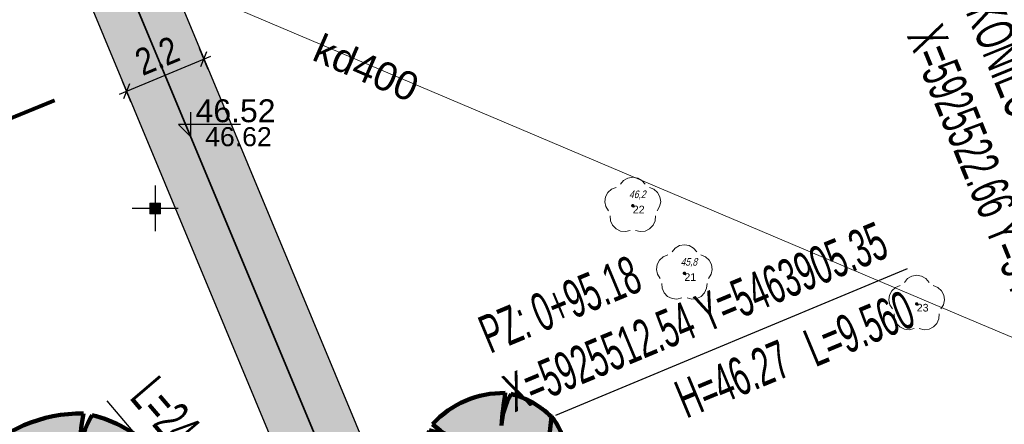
# Model space of a CAD drawing. Header units: metres. Extents: x 0 to 5465380, y 0 to 5925815.
# Tile 39 of 141: x 5463893 to 5463919, y 5925524 to 5925535. Entities that reach past the tile are written whole.
import ezdxf
from ezdxf.enums import TextEntityAlignment as Align

# ---------------------------------------------------------------- set-up
doc = ezdxf.new("R2010")
doc.units = ezdxf.units.M
doc.linetypes.add('ACAD_ISO10W100', pattern=[18.5, 12, -3, 0.5, -3])
doc.linetypes.add('CENTER2', pattern=[1.125, 0.75, -0.125, 0.125, -0.125])
for name, color, linetype, lineweight in [('! DB - Nawierzchnia zjazdów', 6, 'Continuous', 30), ('#DEMCAD_OPR.OŚW.ZEW_1_Nr_Pióra__3', 30, 'Continuous', 18), ('#DEMCAD_OPR.OŚW.ZEW_1_Nr_Pióra__5', 161, 'Continuous', 25), ('#DEMCAD_OPR.OŚW.ZEW_1_Nr_Pióra__6', 5, 'Continuous', 35), ('$DR - obrzeże 8x30', 34, 'Continuous', 30), ('$DR - osie ścieżek', 7, 'CENTER2', 15), ('$DR - wyp. chodnik', 44, 'Continuous', 5), ('$DR - zał. arch.', 7, 'Continuous', 13), ('$DR - zał. droga', 7, 'Continuous', 13), ('$DR - zał. mapa', 250, 'Continuous', 0), ('____rosliny_Nr_Pióra__161', 62, 'Continuous', 0), ('____rosliny_Nr_Pióra__165', 62, 'Continuous', 200)]:
    doc.layers.add(name, color=color, linetype=linetype, lineweight=lineweight)
for name, color, linetype in [('$DR - przekroje', 12, 'Continuous'), ('$DR - wymiary', 7, 'Continuous'), ('____rosliny', 7, 'Continuous'), ('AecObjExplode_rys 1_Vport_D5A', 7, 'Continuous'), ('AecObjExplode_rys 3_Vport_DDD', 7, 'Continuous'), ('AecObjExplode_rys 4_Vport_E22', 7, 'Continuous'), ('C-DROGI-SYTUACJA', 7, 'Continuous'), ('C-DROGI-SYTUACJA-ETYKIETY', 7, 'Continuous'), ('Punkty', 7, 'Continuous'), ('Rzedne', 7, 'Continuous'), ('Teksty', 7, 'Continuous')]:
    doc.layers.add(name, color=color, linetype=linetype)
doc.layers.add('CC_Drzewa', color=7, linetype='Continuous', lineweight=18, true_color=0x008000)
doc.layers.add('CC_Kanalizacja', color=7, linetype='Continuous', lineweight=18, true_color=0x803300)
doc.styles.add('Arial', font='arial.ttf')
doc.styles.add('ARIAL 2', font='ARIALN.TTF')
doc.styles.add('simplex', font='ARIALN.TTF', dxfattribs={"width": 0.7})
doc.styles.get("Standard").update_dxf_attribs({"font": 'arial.ttf'})
doc.dimstyles.new('LINIOWY', dxfattribs={"dimtxt": 0.7, "dimasz": 0.3, "dimexe": 0.3, "dimexo": 0, "dimgap": 0.2, "dimtad": 1, "dimzin": 9, "dimdsep": 46, "dimtxsty": 'ARIAL 2', "dimblk": 'OBLIQUE', "dimcen": 0, "dimdle": 0.2, "dimclrd": 7, "dimclre": 7, "dimclrt": 1, "dimadec": 0, "dimazin": 0, "dimtfac": 1, "dimtofl": 0, "dimtmove": 1, "dimatfit": 3, "dimldrblk": 'OBLIQUE', "dimfxl": 0.3, "dimfxlon": 1, "dimtolj": 1, "dimtzin": 1, "dimarcsym": 0})

# ---------------------------------------------------------------- blocks, each defined once
blk = doc.blocks.new('SPDLP')
blk.add_hatch(color=0).paths.add_polyline_path([(-0.09, 0), (-0.085595, -0.027812), (-0.072812, -0.052901), (-0.052901, -0.072812), (-0.027812, -0.085595), (0, -0.09), (0.027812, -0.085595), (0.052901, -0.072812), (0.072812, -0.052901), (0.085595, -0.027812), (0.09, 0), (0.085595, 0.027812), (0.072812, 0.052901), (0.052901, 0.072812), (0.027812, 0.085595), (0, 0.09), (-0.027812, 0.085595), (-0.052901, 0.072812), (-0.072812, 0.052901), (-0.085595, 0.027812)])
at = {"color": 0}
for points in [[(-1.292703, 0.137547), (-1.355024, 0.389802), (-1.327532, 0.648184), (-1.213525, 0.881678), (-1.026689, 1.062258), (-0.78945, 1.168249), (-0.530282, 1.186929)], [(-0.268652, 1.271938), (-0.048001, 1.40916), (0.20623, 1.462858), (0.463525, 1.426585), (0.693003, 1.304695), (0.867117, 1.11182), (0.964971, 0.871109)], [(1.126667, 0.648554), (1.325358, 0.481106), (1.454989, 0.255912), (1.5, 0), (1.454989, -0.255912), (1.325358, -0.481106), (1.126667, -0.648554)], [(-0.530282, -1.186929), (-0.78945, -1.168249), (-1.026689, -1.062258), (-1.213525, -0.881678), (-1.327532, -0.648184), (-1.355024, -0.389802), (-1.292703, -0.137547)], [(0.964971, -0.871109), (0.867117, -1.11182), (0.693003, -1.304695), (0.463525, -1.426585), (0.20623, -1.462858), (-0.048001, -1.40916), (-0.268652, -1.271938)]]:
    blk.add_lwpolyline(points, dxfattribs=at)
blk = doc.blocks.new('GK.6640.1913.2022 szara')
at = {"layer": 'CC_Kanalizacja', "color": 252}
blk.add_lwpolyline([(5463925.169, 5925524.087), (5463917.463, 5925527.334), (5463872.554, 5925546.371)], dxfattribs=at)
at = {"layer": 'Punkty', "color": 252, "lineweight": 35}
for p in [(5463908.842, 5925530.223), (5463910.196, 5925528.45), (5463916.293, 5925527.647)]:
    blk.add_point(p, dxfattribs=at)
at = {"layer": 'CC_Drzewa', "color": 252, "lineweight": 18, "xscale": 0.5, "yscale": 0.5, "rotation": 90}
for p in [(5463908.842, 5925530.223), (5463910.196, 5925528.45), (5463916.293, 5925527.647)]:
    blk.add_blockref('SPDLP', p, dxfattribs=at)
at = {"layer": 'CC_Kanalizacja', "color": 252, "lineweight": 0, "style": 'Arial'}
blk.add_text('kd400', height=0.75, rotation=336.4964, dxfattribs=at).set_placement((5463901.852, 5925533.852), align=Align.MIDDLE)
at = {"layer": 'Rzedne', "color": 252, "lineweight": 35, "oblique": 15, "width": 0.8}
for s, p in [('46,2', (5463908.742, 5925530.423, 46.17)), ('45,8', (5463910.096, 5925528.65, 45.802))]:
    blk.add_text(s, height=0.2, dxfattribs=at).set_placement(p)
at = {"layer": 'Teksty', "color": 252, "lineweight": 35}
for s, p in [('22', (5463908.842, 5925530.023, 46.17)), ('21', (5463910.196, 5925528.25, 45.802)), ('23', (5463916.293, 5925527.447, 46.61))]:
    blk.add_text(s, height=0.2, dxfattribs=at).set_placement(p)
blk = doc.blocks.new('Symbol drzewa rzut 1 12_2', base_point=(5464021.331, 5925651.474))
at = {"layer": '____rosliny_Nr_Pióra__161', "linetype": 'Continuous'}
blk.add_hatch(color=256, dxfattribs=at).paths.add_polyline_path([(5464019.976, 5925648.908, 0.102387), (5464021.145, 5925648.482, 0.189926), (5464022.532, 5925648.9, 0.058172), (5464022.043, 5925650.033, 0.060987), (5464022.784, 5925649.08, 0.261493), (5464023.889, 5925650.213, -0.023868), (5464024.071, 5925650.708, 0.176093), (5464024.209, 5925652.088, -0.033475), (5464022.89, 5925651.757, 0.059133), (5464024.03, 5925652.246, 0.165491), (5464023.55, 5925653.464, 0.138163), (5464021.983, 5925654.408, 0.117282), (5464021.574, 5925653.179, -0.017941), (5464021.76, 5925654.455, 0.21157), (5464018.862, 5925653.307, 0.07472), (5464019.763, 5925652.668, 0.066738), (5464018.72, 5925653.064, 0.048896), (5464018.403, 5925651.358, 0.176271), (5464018.949, 5925649.555, -0.009616), (5464019.736, 5925650.192, 0.030984), (5464019.1, 5925649.388, -0.00375)], flags=0)
at = {"layer": '____rosliny_Nr_Pióra__165', "linetype": 'Continuous'}
for centre, radius, start, end in [((5464021.606, 5925650.61), 3.848, 87.7038, 135.4874), ((5464039.435, 5925651.228), 17.968, 169.6537, 173.7651), ((5464024.363, 5925652.933), 2.799, 148.201, 174.9578), ((5464021.092, 5925651.156), 3.372, 43.1971, 74.6625), ((5464022, 5925652.149), 2.032, 2.7308, 40.3178), ((5464021.44, 5925655.985), 3.717, 226.083, 243.1759), ((5464027.263, 5925650.594), 8.893, 163.8748, 175.0721), ((5464017.763, 5925648.978), 4.197, 61.5472, 76.8198), ((5464021.4, 5925656.805), 5.263, 286.4462, 299.9827), ((5464021.086, 5925661.76), 10.165, 280.2246, 287.8936), ((5464022.242, 5925651.587), 2.029, 334.319, 14.2669), ((5464021.154, 5925651.207), 2.755, 176.8614, 216.849), ((5464029.159, 5925648.553), 5.525, 157.0402, 162.5092), ((5464035.9, 5925629.435), 26.309, 127.9083, 130.1121), ((5464025.894, 5925644.662), 8.277, 138.0797, 145.1786), ((5464026.305, 5925652.583), 4.967, 210.8951, 224.8549), ((5464017.436, 5925647.374), 5.32, 16.6807, 29.9976), ((5464022.327, 5925650.631), 1.616, 286.4227, 345.04), ((5463987.474, 5925590.705), 66.663, 60.81982, 61.67915), ((5464021.589, 5925651.518), 3.068, 238.2841, 261.668), ((5464021.307, 5925650.451), 1.976, 265.2902, 308.3056)]:
    blk.add_arc(centre, radius, start, end, dxfattribs=at)
blk = doc.blocks.new('Symbol drzewa rzut 1 12', base_point=(5464021.331, 5925651.474))
at = {"layer": '____rosliny_Nr_Pióra__161', "linetype": 'Continuous'}
blk.add_hatch(color=256, dxfattribs=at).paths.add_polyline_path([(5464020.428, 5925649.763, 0.102387), (5464021.207, 5925649.479, 0.189926), (5464022.131, 5925649.758, 0.058172), (5464021.806, 5925650.513, 0.060987), (5464022.3, 5925649.878, 0.261493), (5464023.036, 5925650.633, -0.023868), (5464023.157, 5925650.963, 0.176093), (5464023.249, 5925651.883, -0.033475), (5464022.37, 5925651.663, 0.059133), (5464023.13, 5925651.989, 0.165491), (5464022.81, 5925652.801, 0.138163), (5464021.766, 5925653.43, 0.117282), (5464021.493, 5925652.611, -0.017941), (5464021.617, 5925653.461, 0.21157), (5464019.685, 5925652.696, 0.07472), (5464020.285, 5925652.27, 0.066738), (5464019.59, 5925652.534, 0.048896), (5464019.379, 5925651.397, 0.176271), (5464019.743, 5925650.195, -0.009616), (5464020.267, 5925650.619, 0.030984), (5464019.843, 5925650.083, -0.00375)], flags=0)
at = {"layer": '____rosliny_Nr_Pióra__165', "linetype": 'Continuous'}
for centre, radius, start, end in [((5464021.514, 5925650.898), 2.565, 87.7038, 135.4874), ((5464033.401, 5925651.31), 11.978, 169.6537, 173.7651), ((5464023.352, 5925652.446), 1.866, 148.201, 174.9578), ((5464021.171, 5925651.262), 2.248, 43.1971, 74.6625), ((5464021.403, 5925654.481), 2.478, 226.083, 243.1759), ((5464021.777, 5925651.924), 1.355, 2.7308, 40.3178), ((5464025.286, 5925650.887), 5.929, 163.8748, 175.0721), ((5464018.952, 5925649.81), 2.798, 61.5472, 76.8198), ((5464021.377, 5925655.028), 3.509, 286.4462, 299.9827), ((5464021.167, 5925658.332), 6.776, 280.2246, 287.8936), ((5464021.938, 5925651.55), 1.353, 334.319, 14.2669), ((5464021.213, 5925651.296), 1.837, 176.8614, 216.849), ((5464026.549, 5925649.526), 3.684, 157.0402, 162.5092), ((5464031.043, 5925636.781), 17.539, 127.9083, 130.1121), ((5464024.373, 5925646.933), 5.518, 138.0797, 145.1786), ((5464021.995, 5925650.912), 1.078, 286.4227, 345.04), ((5464024.647, 5925652.213), 3.311, 210.8951, 224.8549), ((5464018.734, 5925648.74), 3.546, 16.6807, 29.9976), ((5463998.76, 5925610.961), 44.442, 60.8198, 61.6791), ((5464021.503, 5925651.503), 2.046, 238.2841, 261.668), ((5464021.315, 5925650.792), 1.317, 265.2902, 308.3056)]:
    blk.add_arc(centre, radius, start, end, dxfattribs=at)
blk = doc.blocks.new('świetlica_bezrzecze_PB_PZT oczyszczony')
at = {"layer": '#DEMCAD_OPR.OŚW.ZEW_1_Nr_Pióra__3', "linetype": 'Continuous'}
blk.add_hatch(color=256, dxfattribs=at).paths.add_polyline_path([(5463896.379, 5925530.151, 1), (5463896.234, 5925530.151, 1)], flags=0)
at = {"layer": '#DEMCAD_OPR.OŚW.ZEW_1_Nr_Pióra__6', "linetype": 'Continuous'}
blk.add_hatch(color=256, dxfattribs=at).paths.add_polyline_path([(5463896.447, 5925530.291), (5463896.167, 5925530.291), (5463896.167, 5925530.011), (5463896.447, 5925530.011)], flags=0)
at = {"layer": '#DEMCAD_OPR.OŚW.ZEW_1_Nr_Pióra__3', "linetype": 'Continuous', "flags": 128}
blk.add_lwpolyline([(5463896.167, 5925530.291), (5463896.447, 5925530.291), (5463896.447, 5925530.011), (5463896.167, 5925530.011)], close=True, dxfattribs=at)
at = {"layer": '#DEMCAD_OPR.OŚW.ZEW_1_Nr_Pióra__5', "linetype": 'Continuous', "flags": 128}
for points in [[(5463896.307, 5925530.751), (5463896.307, 5925529.551)], [(5463896.907, 5925530.151), (5463895.707, 5925530.151)]]:
    blk.add_lwpolyline(points, dxfattribs=at)
at = {"layer": '#DEMCAD_OPR.OŚW.ZEW_1_Nr_Pióra__6', "linetype": 'Continuous'}
blk.add_circle((5463896.307, 5925530.151), 0.0725, dxfattribs=at)
at = {"layer": '____rosliny', "linetype": 'Continuous', "rotation": 1.544128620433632}
for name, p in [('Symbol drzewa rzut 1 12', (5463905.263, 5925523.315)), ('Symbol drzewa rzut 1 12_2', (5463894.076, 5925521.779))]:
    blk.add_blockref(name, p, dxfattribs=at)
blk = doc.blocks.new('Rys. 2. Plan sytuacyjny Cynamonowa')
at = {"layer": '! DB - Nawierzchnia zjazdów', "lineweight": 9, "true_color": 0x5994a6}
h = blk.add_hatch(dxfattribs=at)
h.set_pattern_fill('ANSI37', color=135, scale=0.15, angle=26)
h.set_pattern_definition([(71, (0, 0), (-0.45030322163, 0.15505183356), []), (161, (0, 0), (-0.15505183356, -0.45030322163), [])])
edge = h.paths.add_edge_path()
edge.add_line((5463812.143, 5925608.65), (5463827.843, 5925615.171))
edge.add_arc((5463830.144, 5925609.63), 6, 112.5554, 202.1104)
edge.add_line((5463824.586, 5925607.372), (5463896.975, 5925429.191))
edge.add_arc((5463902.534, 5925431.449), 6, 202.1104, 297.3667)
edge.add_line((5463905.292, 5925426.121), (5463890.131, 5925418.273))
edge.add_arc((5463887.373, 5925423.602), 6, 297.3667, 382.1104)
edge.add_line((5463892.931, 5925425.86), (5463820.003, 5925605.367))
edge.add_arc((5463814.444, 5925603.109), 6, 22.1104, 112.5569)
blk = doc.blocks.new('_OBLIQUE')
at = {"color": 0, "linetype": 'ByBlock'}
blk.add_line((-0.5, -0.5), (0.5, 0.5), dxfattribs=at)
blk = doc.blocks.new('*D63')
at = {"layer": '$DR - wymiary', "color": 7, "lineweight": -2, "transparency": 16777216}
for p, q in [((5463897.699, 5925533.798), (5463897.469, 5925534.352)), ((5463895.368, 5925533.152), (5463897.769, 5925534.152)), ((5463895.668, 5925532.952), (5463895.438, 5925533.506))]:
    blk.add_line(p, q, dxfattribs=at)
at = {"layer": 'Defpoints', "color": 0, "transparency": 16777216}
for p in [(5463897.584, 5925534.075), (5463898.184, 5925532.633), (5463896.153, 5925531.788)]:
    blk.add_point(p, dxfattribs=at)
at = {"layer": '$DR - wymiary', "color": 7, "lineweight": -2, "transparency": 16777216, "xscale": 0.3, "yscale": 0.3, "zscale": 0.3}
for p, rotation in [((5463897.584, 5925534.075), 22.59708775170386), ((5463895.553, 5925533.229), 202.5970877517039)]:
    blk.add_blockref('_OBLIQUE', p, dxfattribs=dict(at, rotation=rotation))
at = {"layer": '$DR - wymiary', "color": 1, "transparency": 16777216, "insert": (5463896.357, 5925534.161), "char_height": 0.7, "attachment_point": 5, "rotation": 22.5971, "style": 'ARIAL 2'}
blk.add_mtext('\\A1;2.2', dxfattribs=at)
blk = doc.blocks.new('*D135')
at = {"layer": '$DR - wymiary', "color": 7, "lineweight": -2, "transparency": 16777216}
for p, q in [((5463954.935, 5925543.267), (5463950.079, 5925543.267)), ((5463955.535, 5925542.11), (5463954.935, 5925543.267)), ((5463956.528, 5925542.11), (5463955.535, 5925542.11))]:
    blk.add_line(p, q, dxfattribs=at)
at = {"layer": 'Defpoints', "color": 0, "transparency": 16777216}
for p in [(5463954.335, 5925543.267), (5463956.528, 5925542.11), (0, 0)]:
    blk.add_point(p, dxfattribs=at)
at = {"layer": '$DR - wymiary', "color": 1, "transparency": 16777216, "insert": (5463952.107, 5925543.825), "char_height": 0.7, "attachment_point": 5, "style": 'ARIAL 2'}
blk.add_mtext('\\A1;5925542.11', dxfattribs=at)
blk = doc.blocks.new('*D136')
at = {"layer": '$DR - wymiary', "color": 7, "lineweight": -2, "transparency": 16777216}
blk.add_line((5463956.528, 5925542.11), (5463956.528, 5925536.093), dxfattribs=at)
at = {"layer": 'Defpoints', "color": 0, "transparency": 16777216}
for p in [(5463956.528, 5925542.11), (5463956.528, 5925540.459), (0, 0)]:
    blk.add_point(p, dxfattribs=at)
at = {"layer": '$DR - wymiary', "color": 1, "transparency": 16777216, "insert": (5463955.971, 5925538.176), "char_height": 0.7, "attachment_point": 5, "rotation": 90, "style": 'ARIAL 2'}
blk.add_mtext('\\A1;5463956.53', dxfattribs=at)
blk = doc.blocks.new('*D137')
at = {"layer": '$DR - wymiary', "color": 7, "lineweight": -2, "transparency": 16777216}
blk.add_line((5463958.724, 5925585.382), (5463964.93, 5925585.382), dxfattribs=at)
at = {"layer": 'Defpoints', "color": 0, "transparency": 16777216}
for p in [(5463958.724, 5925585.382), (5463960.561, 5925585.382), (0, 0)]:
    blk.add_point(p, dxfattribs=at)
at = {"layer": '$DR - wymiary', "color": 1, "transparency": 16777216, "insert": (5463962.845, 5925585.94), "char_height": 0.7, "attachment_point": 5, "style": 'ARIAL 2'}
blk.add_mtext('\\A1;5925585.38', dxfattribs=at)
blk = doc.blocks.new('*D138')
at = {"layer": '$DR - wymiary', "color": 7, "lineweight": -2, "transparency": 16777216}
blk.add_line((5463958.724, 5925585.382), (5463958.724, 5925592.131), dxfattribs=at)
at = {"layer": 'Defpoints', "color": 0, "transparency": 16777216}
for p in [(5463958.724, 5925587.769), (5463958.724, 5925585.382), (0, 0)]:
    blk.add_point(p, dxfattribs=at)
at = {"layer": '$DR - wymiary', "color": 1, "transparency": 16777216, "insert": (5463958.166, 5925590.05), "char_height": 0.7, "attachment_point": 5, "rotation": 90, "style": 'ARIAL 2'}
blk.add_mtext('\\A1;5463958.72', dxfattribs=at)
blk = doc.blocks.new('*D139')
at = {"layer": '$DR - wymiary', "color": 7, "lineweight": -2, "transparency": 16777216}
blk.add_line((5463922.753, 5925589.968), (5463916.372, 5925589.968), dxfattribs=at)
at = {"layer": 'Defpoints', "color": 0, "transparency": 16777216}
for p in [(5463920.738, 5925589.968), (5463922.753, 5925589.968), (0, 0)]:
    blk.add_point(p, dxfattribs=at)
at = {"layer": '$DR - wymiary', "color": 1, "transparency": 16777216, "insert": (5463918.455, 5925590.526), "char_height": 0.7, "attachment_point": 5, "style": 'ARIAL 2'}
blk.add_mtext('\\A1;5925589.97', dxfattribs=at)
blk = doc.blocks.new('*D140')
at = {"layer": '$DR - wymiary', "color": 7, "lineweight": -2, "transparency": 16777216}
blk.add_line((5463922.753, 5925589.968), (5463922.753, 5925583.407), dxfattribs=at)
at = {"layer": 'Defpoints', "color": 0, "transparency": 16777216}
for p in [(5463922.753, 5925589.968), (5463922.753, 5925587.778), (0, 0)]:
    blk.add_point(p, dxfattribs=at)
at = {"layer": '$DR - wymiary', "color": 1, "transparency": 16777216, "insert": (5463922.195, 5925585.493), "char_height": 0.7, "attachment_point": 5, "rotation": 90, "style": 'ARIAL 2'}
blk.add_mtext('\\A1;5463922.75', dxfattribs=at)
blk = doc.blocks.new('*D141')
at = {"layer": '$DR - wymiary', "color": 7, "lineweight": -2, "transparency": 16777216}
blk.add_line((5463902.252, 5925579.937), (5463902.252, 5925574.012), dxfattribs=at)
at = {"layer": 'Defpoints', "color": 0, "transparency": 16777216}
for p in [(5463902.252, 5925579.937), (5463902.252, 5925578.383), (0, 0)]:
    blk.add_point(p, dxfattribs=at)
at = {"layer": '$DR - wymiary', "color": 1, "transparency": 16777216, "insert": (5463901.695, 5925576.097), "char_height": 0.7, "attachment_point": 5, "rotation": 90, "style": 'ARIAL 2'}
blk.add_mtext('\\A1;5463902.25', dxfattribs=at)
blk = doc.blocks.new('*D142')
at = {"layer": '$DR - wymiary', "color": 7, "lineweight": -2, "transparency": 16777216}
blk.add_line((5463902.252, 5925579.937), (5463895.575, 5925579.937), dxfattribs=at)
at = {"layer": 'Defpoints', "color": 0, "transparency": 16777216}
for p in [(5463899.94, 5925579.937), (5463902.252, 5925579.937), (0, 0)]:
    blk.add_point(p, dxfattribs=at)
at = {"layer": '$DR - wymiary', "color": 1, "transparency": 16777216, "insert": (5463897.658, 5925580.495), "char_height": 0.7, "attachment_point": 5, "style": 'ARIAL 2'}
blk.add_mtext('\\A1;5925579.94', dxfattribs=at)
blk = doc.blocks.new('kota')
at = {"color": 0, "linetype": 'ByBlock', "lineweight": -2}
for p, q in [((0, 0), (0, 1)), ((2, 0.5), (-0.5, 0.5)), ((-0.5, 0.5), (0, 0))]:
    blk.add_line(p, q, dxfattribs=at)
blk = doc.blocks.new('AecObjExplode_rys 1_Vport_D5A')
at = {"layer": 'C-DROGI-SYTUACJA', "color": 152, "linetype": 'ACAD_ISO10W100', "lineweight": 35, "ltscale": 4}
blk.add_line((5463889.13, 5925551.523), (5463905.355, 5925512.541), dxfattribs=at)
at = {"layer": 'C-DROGI-SYTUACJA-ETYKIETY', "color": 1, "linetype": 'Continuous', "lineweight": -3}
for p, q in [((5463906.821, 5925524.73), (5463916.053, 5925528.572)), ((5463901.541, 5925517.5), (5463895.044, 5925525.102))]:
    blk.add_line(p, q, dxfattribs=at)
at = {"layer": '$DR - wymiary', "color": 7, "linetype": 'Continuous', "lineweight": -3, "xscale": 0.6500000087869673, "yscale": 0.6500000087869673, "zscale": 0.6500000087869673}
blk.add_blockref('kota', (5463897.243, 5925532.032), dxfattribs=at)
at = {"layer": 'C-DROGI-SYTUACJA-ETYKIETY', "color": 1, "linetype": 'Continuous', "lineweight": -3, "char_height": 1, "style": 'simplex'}
for s, insert, attachment_point, rotation in [('KONIEC OSI: 0+64.27\\PX=5925522.66 Y=5463927.49', (5463918.497, 5925535.69), 1, 292.0973), ('PZ: 0+95.18\\PX=5925512.54 Y=5463905.35', (5463905.74, 5925524.781), 7, 22.5971), ('{\\fArial Narrow|b0|i0|c0|p34;L=9.560}', (5463915.942, 5925528.025), 3, 22.5971), ('{\\fArial Narrow|b0|i0|c0|p34;L=24.320}', (5463895.598, 5925525.165), 7, 310.52)]:
    blk.add_mtext(s, dxfattribs=dict(at, insert=insert, attachment_point=attachment_point, rotation=rotation))
at = {"layer": 'C-DROGI-SYTUACJA-ETYKIETY', "color": 1, "linetype": 'Continuous', "lineweight": -3, "insert": (5463897.368, 5925532.407), "char_height": 0.6, "attachment_point": 7}
blk.add_mtext('46.52', dxfattribs=at)
at = {"layer": 'C-DROGI-SYTUACJA-ETYKIETY', "color": 7, "linetype": 'Continuous', "lineweight": -3, "insert": (5463897.618, 5925532.032), "char_height": 0.5, "attachment_point": 4}
blk.add_mtext('{\\fArial|b0|i0|c238|p34;46.62}', dxfattribs=at)
at = {"layer": 'C-DROGI-SYTUACJA-ETYKIETY', "color": 7, "linetype": 'Continuous', "lineweight": -3, "insert": (5463913.069, 5925525.791), "char_height": 1, "attachment_point": 9, "rotation": 22.5971, "style": 'simplex'}
blk.add_mtext('{\\fArial Narrow|b0|i0|c238|p34;H=}46.27', dxfattribs=at)
at = {"layer": 'C-DROGI-SYTUACJA-ETYKIETY', "color": 7, "linetype": 'Continuous', "lineweight": -3}
blk.add_leader([(5463905.355, 5925512.541), (5463906.706, 5925524.682)], dimstyle='LINIOWY', override={"dimscale": 1, "dimasz": 0, "dimclrd": 256, "dimlwd": 65535}, dxfattribs=at)
blk = doc.blocks.new('AecObjExplode_rys 4_Vport_E22')
at = {"layer": 'C-DROGI-SYTUACJA', "color": 152, "linetype": 'ACAD_ISO10W100', "lineweight": 35, "ltscale": 4}
blk.add_line((5463889.13, 5925551.523), (5463905.355, 5925512.541), dxfattribs=at)
at = {"layer": 'C-DROGI-SYTUACJA-ETYKIETY', "color": 1, "linetype": 'Continuous', "lineweight": -3}
for p, q in [((5463906.821, 5925524.73), (5463916.053, 5925528.572)), ((5463901.541, 5925517.5), (5463895.044, 5925525.102))]:
    blk.add_line(p, q, dxfattribs=at)
at = {"layer": '$DR - wymiary', "color": 7, "linetype": 'Continuous', "lineweight": -3, "xscale": 0.6500000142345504, "yscale": 0.6500000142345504, "zscale": 0.6500000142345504}
blk.add_blockref('kota', (5463897.243, 5925532.032), dxfattribs=at)
at = {"layer": 'C-DROGI-SYTUACJA-ETYKIETY', "color": 1, "linetype": 'Continuous', "lineweight": -3, "char_height": 1, "style": 'simplex'}
for s, insert, attachment_point, rotation in [('KONIEC OSI: 0+64.27\\PX=5925522.66 Y=5463927.49', (5463918.497, 5925535.69), 1, 292.0973), ('PZ: 0+95.18\\PX=5925512.54 Y=5463905.35', (5463905.74, 5925524.781), 7, 22.5971), ('{\\fArial Narrow|b0|i0|c0|p34;L=9.560}', (5463915.942, 5925528.025), 3, 22.5971), ('{\\fArial Narrow|b0|i0|c0|p34;L=24.320}', (5463895.598, 5925525.165), 7, 310.52)]:
    blk.add_mtext(s, dxfattribs=dict(at, insert=insert, attachment_point=attachment_point, rotation=rotation))
at = {"layer": 'C-DROGI-SYTUACJA-ETYKIETY', "color": 1, "linetype": 'Continuous', "lineweight": -3, "insert": (5463897.368, 5925532.407), "char_height": 0.6, "attachment_point": 7}
blk.add_mtext('46.52', dxfattribs=at)
at = {"layer": 'C-DROGI-SYTUACJA-ETYKIETY', "color": 7, "linetype": 'Continuous', "lineweight": -3, "insert": (5463897.618, 5925532.032), "char_height": 0.5, "attachment_point": 4}
blk.add_mtext('{\\fArial|b0|i0|c238|p34;46.62}', dxfattribs=at)
at = {"layer": 'C-DROGI-SYTUACJA-ETYKIETY', "color": 7, "linetype": 'Continuous', "lineweight": -3, "insert": (5463913.069, 5925525.791), "char_height": 1, "attachment_point": 9, "rotation": 22.5971, "style": 'simplex'}
blk.add_mtext('{\\fArial Narrow|b0|i0|c238|p34;H=}46.27', dxfattribs=at)
at = {"layer": 'C-DROGI-SYTUACJA-ETYKIETY', "color": 7, "linetype": 'Continuous', "lineweight": -3}
blk.add_leader([(5463905.355, 5925512.541), (5463906.706, 5925524.682)], dimstyle='LINIOWY', override={"dimscale": 1, "dimasz": 0, "dimclrd": 256, "dimlwd": 65535}, dxfattribs=at)
blk = doc.blocks.new('AecObjExplode_rys 3_Vport_DDD')
at = {"layer": 'C-DROGI-SYTUACJA', "color": 152, "linetype": 'ACAD_ISO10W100', "lineweight": 35, "ltscale": 4}
blk.add_line((5463889.13, 5925551.523), (5463905.355, 5925512.541), dxfattribs=at)
at = {"layer": 'C-DROGI-SYTUACJA-ETYKIETY', "color": 1, "linetype": 'Continuous', "lineweight": -3}
for p, q in [((5463906.821, 5925524.73), (5463916.053, 5925528.572)), ((5463901.541, 5925517.5), (5463895.044, 5925525.102))]:
    blk.add_line(p, q, dxfattribs=at)
at = {"layer": '$DR - wymiary', "color": 7, "linetype": 'Continuous', "lineweight": -3, "xscale": 0.6500000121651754, "yscale": 0.6500000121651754, "zscale": 0.6500000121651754}
blk.add_blockref('kota', (5463897.243, 5925532.032), dxfattribs=at)
at = {"layer": 'C-DROGI-SYTUACJA-ETYKIETY', "color": 1, "linetype": 'Continuous', "lineweight": -3, "char_height": 1, "style": 'simplex'}
for s, insert, attachment_point, rotation in [('KONIEC OSI: 0+64.27\\PX=5925522.66 Y=5463927.49', (5463918.497, 5925535.69), 1, 292.0973), ('PZ: 0+95.18\\PX=5925512.54 Y=5463905.35', (5463905.74, 5925524.781), 7, 22.5971), ('{\\fArial Narrow|b0|i0|c0|p34;L=9.560}', (5463915.942, 5925528.025), 3, 22.5971), ('{\\fArial Narrow|b0|i0|c0|p34;L=24.320}', (5463895.598, 5925525.165), 7, 310.52)]:
    blk.add_mtext(s, dxfattribs=dict(at, insert=insert, attachment_point=attachment_point, rotation=rotation))
at = {"layer": 'C-DROGI-SYTUACJA-ETYKIETY', "color": 1, "linetype": 'Continuous', "lineweight": -3, "insert": (5463897.368, 5925532.407), "char_height": 0.6, "attachment_point": 7}
blk.add_mtext('46.52', dxfattribs=at)
at = {"layer": 'C-DROGI-SYTUACJA-ETYKIETY', "color": 7, "linetype": 'Continuous', "lineweight": -3, "insert": (5463897.618, 5925532.032), "char_height": 0.5, "attachment_point": 4}
blk.add_mtext('{\\fArial|b0|i0|c238|p34;46.62}', dxfattribs=at)
at = {"layer": 'C-DROGI-SYTUACJA-ETYKIETY', "color": 7, "linetype": 'Continuous', "lineweight": -3, "insert": (5463913.069, 5925525.791), "char_height": 1, "attachment_point": 9, "rotation": 22.5971, "style": 'simplex'}
blk.add_mtext('{\\fArial Narrow|b0|i0|c238|p34;H=}46.27', dxfattribs=at)
at = {"layer": 'C-DROGI-SYTUACJA-ETYKIETY', "color": 7, "linetype": 'Continuous', "lineweight": -3}
blk.add_leader([(5463905.355, 5925512.541), (5463906.706, 5925524.682)], dimstyle='LINIOWY', override={"dimscale": 1, "dimasz": 0, "dimclrd": 256, "dimlwd": 65535}, dxfattribs=at)

msp = doc.modelspace()

# ---------------------------------------------------------------- hatches: boundary and pattern name
at = {"layer": '$DR - wyp. chodnik'}
h = msp.add_hatch(dxfattribs=at)
h.set_pattern_fill('AR-SAND', color=256, scale=0.01)
h.set_pattern_definition([(37.5, (500, 0), (-0.01600031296, 0.48941323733), [0, -0.38608, 0, -0.4318, 0, -0.41275]), (7.5, (500, 0), (0.44952328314, 0.71682510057), [0, -0.20828, 0, -0.34798, 0, -0.13335]), (327.5, (499.6876, 0), (0.790992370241, 0.001437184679), [0, -0.127, 0, -0.4572, 0, -0.5969]), (317.5, (499.6876, 0), (0.76355645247, 0.22292932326), [0, -0.0635, 0, -0.29972, 0, -0.3429])])
h.paths.add_polyline_path([(5463958.811, 5925573.433, 1.284126), (5463952.971, 5925595.856), (5463945.622, 5925613.63), (5463944.143, 5925613.018), (5463946.37, 5925607.633, 0.194771), (5463934.37, 5925592.77, 0.959366), (5463910.944, 5925588.139, 1.531072), (5463902.406, 5925567.988), (5463893.559, 5925564.306, 0.384254), (5463887.764, 5925552.083), (5463862.231, 5925541.456), (5463863.153, 5925539.241), (5463888.637, 5925549.847), (5463903.669, 5925513.728), (5463903.08, 5925513.225), (5463904.38, 5925511.705), (5463904.595, 5925511.889), (5463910.657, 5925504.009), (5463924.399, 5925502.717), (5463924.162, 5925500.211), (5463926.552, 5925499.986), (5463926.788, 5925502.493), (5463940.548, 5925501.199), (5463939.758, 5925492.8), (5463941.75, 5925492.612), (5463945.889, 5925536.637, 1.642027), (5463958.177, 5925553.955)])
h.paths.add_polyline_path([(5463914.368, 5925570.584, -0.565703), (5463929.546, 5925559.395), (5463926.129, 5925523.186), (5463905.587, 5925514.846), (5463890.146, 5925551.946, -0.414214), (5463894.404, 5925562.275)], flags=16)
h.paths.add_polyline_path([(5463892.202, 5925579.937, -1), (5463912.302, 5925579.937, -1)], flags=16)
h.paths.add_polyline_path([(5463910.621, 5925571.408, 0.241691), (5463914.061, 5925581.767, 0.332), (5463928.141, 5925579.302), (5463928.394, 5925578.805)], flags=16)
h.paths.add_polyline_path([(5463921.709, 5925573.639), (5463929.394, 5925576.838), (5463944.809, 5925546.509), (5463940.735, 5925503.19), (5463926.976, 5925504.484), (5463932.165, 5925559.475, 0.382129)], flags=16)
h.paths.add_polyline_path([(5463912.703, 5925589.968, -1), (5463932.803, 5925589.968, -1)], flags=16)
h.paths.add_polyline_path([(5463929.85, 5925580.354, 0.111618), (5463933.295, 5925584.342, 0.375671), (5463956.374, 5925560.041), (5463956.18, 5925554.068, 0.258572), (5463946.204, 5925548.178)], flags=16)
h.paths.add_polyline_path([(5463947.101, 5925605.865), (5463951.602, 5925594.979, 0.663307), (5463956.814, 5925573.586), (5463956.436, 5925561.944, -0.732242)], flags=16)
h.paths.add_polyline_path([(5463948.674, 5925585.382, -1), (5463968.774, 5925585.382, -1)], flags=16)
h.paths.add_polyline_path([(5463956.118, 5925552.165), (5463955.923, 5925546.165, 8.05786), (5463957.918, 5925545.968), (5463958.115, 5925552.043, -20.041857)], flags=16)
h.paths.add_polyline_path([(5463926.126, 5925521.027), (5463924.587, 5925504.708), (5463911.711, 5925505.919), (5463906.286, 5925512.971)], flags=16)

# ---------------------------------------------------------------- linework, layer by layer
at = {"layer": '$DR - obrzeże 8x30', "flags": 128}
msp.add_lwpolyline([(5463894.404, 5925562.275, 0.414214), (5463890.146, 5925551.946), (5463905.587, 5925514.846), (5463926.129, 5925523.186), (5463929.546, 5925559.395, 0.565703), (5463914.368, 5925570.584), (5463894.404, 5925562.275)], format="xyb", close=True, dxfattribs=at)
msp.add_lwpolyline([(5463853.849, 5925535.368), (5463888.637, 5925549.847), (5463903.669, 5925513.728), (5463896.055, 5925507.22), (5463872.759, 5925501.518), (5463868.323, 5925499.717)], dxfattribs=at)
at = {"layer": '$DR - osie ścieżek', "flags": 128}
msp.add_lwpolyline([(5463929.82, 5925578.207), (5463893.981, 5925563.291, 0.414214), (5463889.13, 5925551.523), (5463905.355, 5925512.541), (5463911.184, 5925504.964), (5463941.637, 5925502.101)], format="xyb", dxfattribs=at)
at = {"layer": '$DR - przekroje', "const_width": 0.1, "flags": 128}
msp.add_lwpolyline([(5463893.669, 5925532.989), (5463891.957, 5925532.289)], dxfattribs=at)

# ---------------------------------------------------------------- block references
at = {"layer": '$DR - zał. arch.'}
msp.add_blockref('świetlica_bezrzecze_PB_PZT oczyszczony', (0, 0), dxfattribs=at)
at = {"layer": '$DR - zał. droga'}
msp.add_blockref('Rys. 2. Plan sytuacyjny Cynamonowa', (0, 0), dxfattribs=at)
at = {"layer": '$DR - zał. mapa'}
msp.add_blockref('GK.6640.1913.2022 szara', (0, 0), dxfattribs=at)
at = {"layer": 'AecObjExplode_rys 1_Vport_D5A'}
msp.add_blockref('AecObjExplode_rys 1_Vport_D5A', (0, 0), dxfattribs=at)
at = {"layer": 'AecObjExplode_rys 3_Vport_DDD'}
msp.add_blockref('AecObjExplode_rys 3_Vport_DDD', (0, 0), dxfattribs=at)
at = {"layer": 'AecObjExplode_rys 4_Vport_E22'}
msp.add_blockref('AecObjExplode_rys 4_Vport_E22', (0, 0), dxfattribs=at)

# ---------------------------------------------------------------- dimensions: what is measured, and where the dimension line sits
at = {"layer": '$DR - wymiary'}
for feature_location, offset, dtype, picture, middle in [((5463958.723835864, 5925585.382389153), (0, 2.386563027), 1, '*D138', (5463958.166434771, 5925590.050091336)), ((5463922.752579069, 5925589.968201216), (-2.014375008, 0), 0, '*D139', (5463918.454916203, 5925590.525602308)), ((5463922.752579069, 5925589.968201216), (0, -2.189729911), 1, '*D140', (5463922.195177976, 5925585.492795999)), ((5463958.723835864, 5925585.382389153), (1.837338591, 0), 0, '*D137', (5463962.845417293, 5925585.939790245)), ((5463902.252050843, 5925579.937465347), (-2.31189099, 0), 0, '*D142', (5463897.657588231, 5925580.494866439)), ((5463902.252050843, 5925579.937465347), (0, -1.554438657), 1, '*D141', (5463901.69464975, 5925576.097351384)), ((5463956.528263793, 5925542.110286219), (-2.192780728, 1.156967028), 0, '*D135', (5463952.107345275, 5925543.824654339)), ((5463956.528263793, 5925542.110286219), (0, -1.650806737), 1, '*D136', (5463955.970862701, 5925538.176191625))]:
    dim = msp.add_ordinate_dim(feature_location=feature_location, offset=offset, dtype=dtype, origin=(0, 0), dimstyle='LINIOWY', override={"dimfxlon": 0}, dxfattribs=at)
    dim.commit()
    dim.dimension.update_dxf_attribs({"geometry": picture, "text_midpoint": middle})
dim = msp.add_aligned_dim(p1=(5463896.153, 5925531.788), p2=(5463898.184, 5925532.633), distance=1.562, dimstyle='LINIOWY', dxfattribs=at)
dim.commit()
dim.dimension.update_dxf_attribs({"geometry": '*D63', "text_midpoint": (5463896.357, 5925534.161)})

doc.saveas('drawing.dxf')
